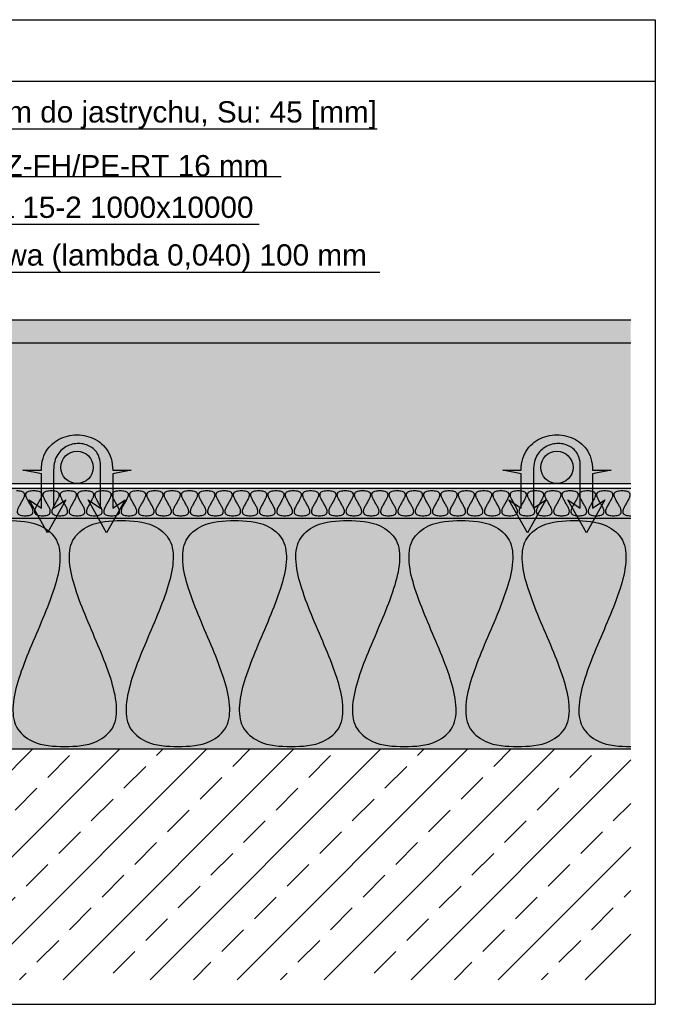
# Model space of a CAD drawing. Header units: millimetres. Extents: x 206445 to 335272, y 14092 to 100072.
# Tile 28 of 38: x 329251 to 332868, y 38958 to 44558. Entities that reach past the tile are written whole.
import ezdxf
from ezdxf.lldxf.tags import DXFTag

# ---------------------------------------------------------------- set-up
doc = ezdxf.new("R2010")
doc.units = ezdxf.units.MM
doc.layers.add('IS_Rysunek_konstrukcji_podłogi', color=7, linetype='SOLID', true_color=0x000000)
doc.layers.add('IS_Tabelka_rozdzielacza', color=7, linetype='SOLID', true_color=0x000000)
doc.styles.get("Standard").update_dxf_attribs({"font": 'arial.ttf'})
tags = doc.linetypes.add('SOLID', pattern=[10, 10, 0]).pattern_tags.tags
tags[6:7] = [DXFTag(74, 4), DXFTag(75, 0), DXFTag(340, '0'), DXFTag(46, 0.0), DXFTag(50, 0.0), DXFTag(44, 0.0), DXFTag(45, 0.0)]
tags[4:5] = [DXFTag(74, 4), DXFTag(75, 0), DXFTag(340, '0'), DXFTag(46, 0.0), DXFTag(50, 0.0), DXFTag(44, 0.0), DXFTag(45, 0.0)]

msp = doc.modelspace()

# ---------------------------------------------------------------- hatches: boundary and pattern name
at = {"layer": 'IS_Rysunek_konstrukcji_podłogi'}
for color, points in [(176, [(326427.8, 42720.7), (326427.8, 42852), (332727.8, 42852), (332727.8, 42720.7)]), (9, [(326427.8, 41920.1), (326427.8, 42720.7), (332727.8, 42720.7), (332727.8, 41920.1)]), (41, [(326427.8, 41723.2), (326427.8, 41893.9), (332727.8, 41893.9), (332727.8, 41723.2)]), (2, [(326287.8, 40410.7), (326287.8, 41723.2), (332727.8, 41723.2), (332727.8, 40410.7)])]:
    msp.add_hatch(color=color, dxfattribs=at).paths.add_polyline_path(points)
h = msp.add_hatch(dxfattribs=at)
h.set_pattern_fill('AR-CONC', color=256, scale=14, style=0)
h.set_pattern_definition([(50, (-89646.64, -20200.17), (100.416426, -8.785299), [10.5, -115.5]), (355, (-89646.64, -20200.17), (-19.425187, 105.306899), [8.4, -92.4]), (100.4514, (-89638.27, -20200.9), (80.991313, 96.521536), [8.923627, -98.159896]), (46.1842, (-89646.64, -20172.17), (149.413747, -23.172662), [15.75, -173.25]), (96.6356, (-89634.19, -20174.1), (130.85278, 136.3765), [13.38544, -147.23982]), (351.1842, (-89646.64, -20172.17), (130.85267, 136.376604), [12.6, -138.6]), (21, (-89632.64, -20179.17), (83.566987, -56.366645), [10.5, -115.5]), (326, (-89632.64, -20179.17), (34.064146, 101.521006), [8.4, -92.4]), (71.4514, (-89625.68, -20183.87), (117.631168, 45.15427), [8.923627, -98.159896]), (37.5, (-89646.64, -20200.17), (1.7023797, 46.6051395), [0, -91.28, 0, -93.8, 0, -92.75]), (7.5, (-89646.64, -20200.17), (36.829735, 55.2176397), [0, -53.48, 0, -89.18, 0, -35.35]), (327.5, (-89677.86, -20200.17), (74.735141, -3.157682), [0, -35, 0, -109.2, 0, -144.9]), (317.5, (-89691.86, -20200.17), (81.646064, 14.014698), [0, -45.5, 0, -72.52, 0, -102.9])])
h.paths.add_polyline_path([(326427.8, 41920.1), (326427.8, 42720.7), (332727.8, 42720.7), (332727.8, 41920.1)])
h = msp.add_hatch(dxfattribs=at)
h.set_pattern_fill('ANSI33', color=256, scale=1400, style=0)
h.set_pattern_definition([(45, (-89646.64, -20200.17), (-247.48737, 247.48737), []), (45, (-89399.15, -20200.17), (-247.48737, 247.48737), [175, -87.5])])
h.paths.add_polyline_path([(326007.8, 39098.2), (326007.8, 40410.7), (332727.8, 40410.7), (332727.8, 39098.2)])

# ---------------------------------------------------------------- linework, layer by layer
for p, q in [((325867.8, 44558.2), (332867.8, 44558.2)), ((332867.8, 44558.2), (332867.8, 38958.2)), ((325867.8, 44208.2), (332867.8, 44208.2)), ((332867.8, 44208.2), (332867.8, 38958.2)), ((326917.8, 43937), (331285.8, 43937)), ((327127.8, 43665.7), (330739.8, 43665.7)), ((327547.8, 43394.5), (330613.8, 43394.5)), ((327967.8, 43123.2), (331299.8, 43123.2)), ((326427.8, 42852), (332727.8, 42852)), ((326427.8, 42720.7), (332727.8, 42720.7)), ((329710.8, 41780.1), (329710.8, 42025.1)), ((332440.8, 41780.1), (332440.8, 42025.1)), ((329374.8, 41976.1), (329269.8, 41997.1)), ((329269.8, 41997.1), (329374.8, 41997.1)), ((329374.8, 41780.1), (329374.8, 41976.1)), ((329444.8, 41997.1), (329444.8, 41780.1)), ((329780.8, 41997.1), (329885.8, 41997.1)), ((329885.8, 41997.1), (329780.8, 41976.1)), ((329780.8, 41976.1), (329780.8, 41780.1)), ((332104.8, 41976.1), (331999.8, 41997.1)), ((331999.8, 41997.1), (332104.8, 41997.1)), ((332104.8, 41780.1), (332104.8, 41976.1)), ((332174.8, 41997.1), (332174.8, 41780.1)), ((332510.8, 41997.1), (332615.8, 41997.1)), ((332615.8, 41997.1), (332510.8, 41976.1)), ((332510.8, 41976.1), (332510.8, 41780.1)), ((326427.8, 41920.1), (332727.8, 41920.1)), ((326427.8, 41893.9), (332727.8, 41893.9)), ((326427.8, 41893.9), (332727.8, 41893.9)), ((329409.8, 41640.1), (329304.8, 41826.8)), ((329304.8, 41826.8), (329374.8, 41780.1)), ((329514.8, 41826.8), (329409.8, 41640.1)), ((329444.8, 41780.1), (329514.8, 41826.8)), ((329745.8, 41640.1), (329640.8, 41826.8)), ((329640.8, 41826.8), (329710.8, 41780.1)), ((329850.8, 41826.8), (329745.8, 41640.1)), ((329780.8, 41780.1), (329850.8, 41826.8)), ((332139.8, 41640.1), (332034.8, 41826.8)), ((332034.8, 41826.8), (332104.8, 41780.1)), ((332244.8, 41826.8), (332139.8, 41640.1)), ((332174.8, 41780.1), (332244.8, 41826.8)), ((332475.8, 41640.1), (332370.8, 41826.8)), ((332370.8, 41826.8), (332440.8, 41780.1)), ((332580.8, 41826.8), (332475.8, 41640.1)), ((332510.8, 41780.1), (332580.8, 41826.8)), ((326287.8, 41723.2), (332727.8, 41723.2)), ((326427.8, 41723.2), (332727.8, 41723.2)), ((326287.8, 40410.7), (332727.8, 40410.7)), ((325867.8, 38958.2), (332867.8, 38958.2)), ((325867.8, 38958.2), (332867.8, 38958.2))]:
    msp.add_line(p, q, dxfattribs=at)
for centre in [(329577.8, 42012), (332307.8, 42012)]:
    msp.add_ellipse(centre, major_axis=(91.9, 0), ratio=1, dxfattribs=at)
for points, knots in [([(329374.8, 41997.1), (329374.8, 42019.3), (329380.2, 42061.5), (329406.9, 42116.7), (329447.1, 42157.5), (329496, 42184), (329550, 42197.2), (329605.5, 42197.2), (329659.5, 42184), (329708.4, 42157.5), (329748.6, 42116.7), (329775.4, 42061.5), (329780.8, 42019.3), (329780.8, 41997.1)], [0, 0, 0, 0, 4.75892, 8.957988, 12.91344, 16.818823, 20.746421, 24.690072, 28.61767, 32.523052, 36.478504, 40.677573, 45.436492, 45.436492, 45.436492, 45.436492]), ([(332104.8, 41997.1), (332104.8, 42019.3), (332110.2, 42061.5), (332136.9, 42116.7), (332177.1, 42157.5), (332226, 42184), (332280, 42197.2), (332335.5, 42197.2), (332389.5, 42184), (332438.4, 42157.5), (332478.6, 42116.7), (332505.4, 42061.5), (332510.8, 42019.3), (332510.8, 41997.1)], [0, 0, 0, 0, 4.75892, 8.957988, 12.91344, 16.818823, 20.746421, 24.690072, 28.61767, 32.523052, 36.478504, 40.677573, 45.436492, 45.436492, 45.436492, 45.436492]), ([(329710.8, 42025.1), (329710.8, 42039.1), (329707.2, 42065.9), (329689.6, 42100.6), (329663.3, 42126), (329631.2, 42142), (329595.8, 42148.9), (329559.3, 42147), (329523.8, 42135.9), (329491.7, 42115.4), (329465.5, 42084.8), (329448.2, 42044.2), (329444.8, 42013.4), (329444.8, 41997.1)], [0, 0, 0, 0, 3.00645, 5.668686, 8.193016, 10.704969, 13.253303, 15.84069, 18.459509, 21.125605, 23.908379, 26.948404, 30.449064, 30.449064, 30.449064, 30.449064]), ([(332440.8, 42025.1), (332440.8, 42039.1), (332437.2, 42065.9), (332419.6, 42100.6), (332393.3, 42126), (332361.2, 42142), (332325.8, 42148.9), (332289.3, 42147), (332253.8, 42135.9), (332221.7, 42115.4), (332195.5, 42084.8), (332178.2, 42044.2), (332174.8, 42013.4), (332174.8, 41997.1)], [0, 0, 0, 0, 3.00645, 5.668686, 8.193016, 10.704969, 13.253303, 15.84069, 18.459509, 21.125605, 23.908379, 26.948404, 30.449064, 30.449064, 30.449064, 30.449064])]:
    msp.add_open_spline(points, degree=3, knots=knots, dxfattribs=at)
at = {"layer": 'IS_Rysunek_konstrukcji_podłogi', "color": 8, "true_color": 0x777777}
for points, knots in [([(329233.2, 41879.9), (329242.7, 41879.9), (329257.5, 41879.4), (329276.9, 41869.7), (329279.4, 41852.2), (329273, 41835.7), (329263.4, 41817.8), (329252.2, 41799.3), (329242.7, 41781.4), (329236.2, 41764.9), (329238.8, 41747.4), (329258.2, 41737.7), (329273, 41737.2), (329282.4, 41737.2)], [0, 0, 0, 0, 2.021393, 3.209987, 4.203861, 5.457031, 6.965177, 8.567762, 10.075908, 11.329078, 12.322952, 13.511546, 15.532939, 15.532939, 15.532939, 15.532939]), ([(329282.4, 41737.2), (329291.9, 41737.2), (329306.7, 41737.7), (329326.1, 41747.4), (329328.7, 41764.9), (329322.2, 41781.4), (329312.7, 41799.3), (329301.5, 41817.8), (329291.9, 41835.7), (329285.5, 41852.2), (329288, 41869.7), (329307.4, 41879.4), (329322.2, 41879.9), (329331.7, 41879.9)], [0, 0, 0, 0, 2.021393, 3.209987, 4.203861, 5.457031, 6.965177, 8.567762, 10.075908, 11.329078, 12.322952, 13.511546, 15.532939, 15.532939, 15.532939, 15.532939]), ([(329331.7, 41879.9), (329341.1, 41879.9), (329355.9, 41879.4), (329375.3, 41869.7), (329377.9, 41852.2), (329371.5, 41835.7), (329361.9, 41817.8), (329350.7, 41799.3), (329341.1, 41781.4), (329334.7, 41764.9), (329337.3, 41747.4), (329356.6, 41737.7), (329371.5, 41737.2), (329380.9, 41737.2)], [0, 0, 0, 0, 2.021393, 3.209987, 4.203861, 5.457031, 6.965177, 8.567762, 10.075908, 11.329078, 12.322952, 13.511546, 15.532939, 15.532939, 15.532939, 15.532939]), ([(329380.9, 41737.2), (329390.3, 41737.2), (329405.2, 41737.7), (329424.5, 41747.4), (329427.1, 41764.9), (329420.7, 41781.4), (329411.1, 41799.3), (329399.9, 41817.8), (329390.3, 41835.7), (329383.9, 41852.2), (329386.5, 41869.7), (329405.8, 41879.4), (329420.7, 41879.9), (329430.1, 41879.9)], [0, 0, 0, 0, 2.021393, 3.209987, 4.203861, 5.457031, 6.965177, 8.567762, 10.075908, 11.329078, 12.322952, 13.511546, 15.532939, 15.532939, 15.532939, 15.532939]), ([(329430.1, 41879.9), (329439.5, 41879.9), (329454.4, 41879.4), (329473.7, 41869.7), (329476.3, 41852.2), (329469.9, 41835.7), (329460.3, 41817.8), (329449.1, 41799.3), (329439.5, 41781.4), (329433.1, 41764.9), (329435.7, 41747.4), (329455, 41737.7), (329469.9, 41737.2), (329479.3, 41737.2)], [0, 0, 0, 0, 2.021393, 3.209987, 4.203861, 5.457031, 6.965177, 8.567762, 10.075908, 11.329078, 12.322952, 13.511546, 15.532939, 15.532939, 15.532939, 15.532939]), ([(329479.3, 41737.2), (329488.8, 41737.2), (329503.6, 41737.7), (329522.9, 41747.4), (329525.5, 41764.9), (329519.1, 41781.4), (329509.5, 41799.3), (329498.3, 41817.8), (329488.7, 41835.7), (329482.3, 41852.2), (329484.9, 41869.7), (329504.3, 41879.4), (329519.1, 41879.9), (329528.5, 41879.9)], [0, 0, 0, 0, 2.021393, 3.209987, 4.203861, 5.457031, 6.965177, 8.567762, 10.075908, 11.329078, 12.322952, 13.511546, 15.532939, 15.532939, 15.532939, 15.532939]), ([(329528.5, 41879.9), (329538, 41879.9), (329552.8, 41879.4), (329572.2, 41869.7), (329574.7, 41852.2), (329568.3, 41835.7), (329558.7, 41817.8), (329547.6, 41799.3), (329538, 41781.4), (329531.6, 41764.9), (329534.1, 41747.4), (329553.5, 41737.7), (329568.3, 41737.2), (329577.8, 41737.2)], [0, 0, 0, 0, 2.021393, 3.209987, 4.203861, 5.457031, 6.965177, 8.567762, 10.075908, 11.329078, 12.322952, 13.511546, 15.532939, 15.532939, 15.532939, 15.532939]), ([(329577.8, 41737.2), (329587.2, 41737.2), (329602, 41737.7), (329621.4, 41747.4), (329624, 41764.9), (329617.6, 41781.4), (329608, 41799.3), (329596.8, 41817.8), (329587.2, 41835.7), (329580.8, 41852.2), (329583.4, 41869.7), (329602.7, 41879.4), (329617.5, 41879.9), (329627, 41879.9)], [0, 0, 0, 0, 2.021393, 3.209987, 4.203861, 5.457031, 6.965177, 8.567762, 10.075908, 11.329078, 12.322952, 13.511546, 15.532939, 15.532939, 15.532939, 15.532939]), ([(329627, 41879.9), (329636.4, 41879.9), (329651.3, 41879.4), (329670.6, 41869.7), (329673.2, 41852.2), (329666.8, 41835.7), (329657.2, 41817.8), (329646, 41799.3), (329636.4, 41781.4), (329630, 41764.9), (329632.6, 41747.4), (329651.9, 41737.7), (329666.8, 41737.2), (329676.2, 41737.2)], [0, 0, 0, 0, 2.021393, 3.209987, 4.203861, 5.457031, 6.965177, 8.567762, 10.075908, 11.329078, 12.322952, 13.511546, 15.532939, 15.532939, 15.532939, 15.532939]), ([(329676.2, 41737.2), (329685.6, 41737.2), (329700.5, 41737.7), (329719.8, 41747.4), (329722.4, 41764.9), (329716, 41781.4), (329706.4, 41799.3), (329695.2, 41817.8), (329685.6, 41835.7), (329679.2, 41852.2), (329681.8, 41869.7), (329701.1, 41879.4), (329716, 41879.9), (329725.4, 41879.9)], [0, 0, 0, 0, 2.021393, 3.209987, 4.203861, 5.457031, 6.965177, 8.567762, 10.075908, 11.329078, 12.322952, 13.511546, 15.532939, 15.532939, 15.532939, 15.532939]), ([(329725.4, 41879.9), (329734.8, 41879.9), (329749.7, 41879.4), (329769, 41869.7), (329771.6, 41852.2), (329765.2, 41835.7), (329755.6, 41817.8), (329744.4, 41799.3), (329734.8, 41781.4), (329728.4, 41764.9), (329731, 41747.4), (329750.4, 41737.7), (329765.2, 41737.2), (329774.6, 41737.2)], [0, 0, 0, 0, 2.021393, 3.209987, 4.203861, 5.457031, 6.965177, 8.567762, 10.075908, 11.329078, 12.322952, 13.511546, 15.532939, 15.532939, 15.532939, 15.532939]), ([(329774.6, 41737.2), (329784.1, 41737.2), (329798.9, 41737.7), (329818.3, 41747.4), (329820.8, 41764.9), (329814.4, 41781.4), (329804.8, 41799.3), (329793.6, 41817.8), (329784.1, 41835.7), (329777.7, 41852.2), (329780.2, 41869.7), (329799.6, 41879.4), (329814.4, 41879.9), (329823.9, 41879.9)], [0, 0, 0, 0, 2.021393, 3.209987, 4.203861, 5.457031, 6.965177, 8.567762, 10.075908, 11.329078, 12.322952, 13.511546, 15.532939, 15.532939, 15.532939, 15.532939]), ([(329823.9, 41879.9), (329833.3, 41879.9), (329848.1, 41879.4), (329867.5, 41869.7), (329870.1, 41852.2), (329863.6, 41835.7), (329854.1, 41817.8), (329842.9, 41799.3), (329833.3, 41781.4), (329826.9, 41764.9), (329829.4, 41747.4), (329848.8, 41737.7), (329863.6, 41737.2), (329873.1, 41737.2)], [0, 0, 0, 0, 2.021393, 3.209987, 4.203861, 5.457031, 6.965177, 8.567762, 10.075908, 11.329078, 12.322952, 13.511546, 15.532939, 15.532939, 15.532939, 15.532939]), ([(329873.1, 41737.2), (329882.5, 41737.2), (329897.4, 41737.7), (329916.7, 41747.4), (329919.3, 41764.9), (329912.9, 41781.4), (329903.3, 41799.3), (329892.1, 41817.8), (329882.5, 41835.7), (329876.1, 41852.2), (329878.7, 41869.7), (329898, 41879.4), (329912.9, 41879.9), (329922.3, 41879.9)], [0, 0, 0, 0, 2.021393, 3.209987, 4.203861, 5.457031, 6.965177, 8.567762, 10.075908, 11.329078, 12.322952, 13.511546, 15.532939, 15.532939, 15.532939, 15.532939]), ([(329922.3, 41879.9), (329931.7, 41879.9), (329946.6, 41879.4), (329965.9, 41869.7), (329968.5, 41852.2), (329962.1, 41835.7), (329952.5, 41817.8), (329941.3, 41799.3), (329931.7, 41781.4), (329925.3, 41764.9), (329927.9, 41747.4), (329947.2, 41737.7), (329962.1, 41737.2), (329971.5, 41737.2)], [0, 0, 0, 0, 2.021393, 3.209987, 4.203861, 5.457031, 6.965177, 8.567762, 10.075908, 11.329078, 12.322952, 13.511546, 15.532939, 15.532939, 15.532939, 15.532939]), ([(329971.5, 41737.2), (329980.9, 41737.2), (329995.8, 41737.7), (330015.1, 41747.4), (330017.7, 41764.9), (330011.3, 41781.4), (330001.7, 41799.3), (329990.5, 41817.8), (329980.9, 41835.7), (329974.5, 41852.2), (329977.1, 41869.7), (329996.4, 41879.4), (330011.3, 41879.9), (330020.7, 41879.9)], [0, 0, 0, 0, 2.021393, 3.209987, 4.203861, 5.457031, 6.965177, 8.567762, 10.075908, 11.329078, 12.322952, 13.511546, 15.532939, 15.532939, 15.532939, 15.532939]), ([(330020.7, 41879.9), (330030.2, 41879.9), (330045, 41879.4), (330064.4, 41869.7), (330066.9, 41852.2), (330060.5, 41835.7), (330050.9, 41817.8), (330039.7, 41799.3), (330030.2, 41781.4), (330023.7, 41764.9), (330026.3, 41747.4), (330045.7, 41737.7), (330060.5, 41737.2), (330069.9, 41737.2)], [0, 0, 0, 0, 2.021393, 3.209987, 4.203861, 5.457031, 6.965177, 8.567762, 10.075908, 11.329078, 12.322952, 13.511546, 15.532939, 15.532939, 15.532939, 15.532939]), ([(330069.9, 41737.2), (330079.4, 41737.2), (330094.2, 41737.7), (330113.6, 41747.4), (330116.2, 41764.9), (330109.7, 41781.4), (330100.2, 41799.3), (330089, 41817.8), (330079.4, 41835.7), (330073, 41852.2), (330075.5, 41869.7), (330094.9, 41879.4), (330109.7, 41879.9), (330119.2, 41879.9)], [0, 0, 0, 0, 2.021393, 3.209987, 4.203861, 5.457031, 6.965177, 8.567762, 10.075908, 11.329078, 12.322952, 13.511546, 15.532939, 15.532939, 15.532939, 15.532939]), ([(330119.2, 41879.9), (330128.6, 41879.9), (330143.4, 41879.4), (330162.8, 41869.7), (330165.4, 41852.2), (330159, 41835.7), (330149.4, 41817.8), (330138.2, 41799.3), (330128.6, 41781.4), (330122.2, 41764.9), (330124.8, 41747.4), (330144.1, 41737.7), (330159, 41737.2), (330168.4, 41737.2)], [0, 0, 0, 0, 2.021393, 3.209987, 4.203861, 5.457031, 6.965177, 8.567762, 10.075908, 11.329078, 12.322952, 13.511546, 15.532939, 15.532939, 15.532939, 15.532939]), ([(330168.4, 41737.2), (330177.8, 41737.2), (330192.7, 41737.7), (330212, 41747.4), (330214.6, 41764.9), (330208.2, 41781.4), (330198.6, 41799.3), (330187.4, 41817.8), (330177.8, 41835.7), (330171.4, 41852.2), (330174, 41869.7), (330193.3, 41879.4), (330208.2, 41879.9), (330217.6, 41879.9)], [0, 0, 0, 0, 2.021393, 3.209987, 4.203861, 5.457031, 6.965177, 8.567762, 10.075908, 11.329078, 12.322952, 13.511546, 15.532939, 15.532939, 15.532939, 15.532939]), ([(330217.6, 41879.9), (330227, 41879.9), (330241.9, 41879.4), (330261.2, 41869.7), (330263.8, 41852.2), (330257.4, 41835.7), (330247.8, 41817.8), (330236.6, 41799.3), (330227, 41781.4), (330220.6, 41764.9), (330223.2, 41747.4), (330242.5, 41737.7), (330257.4, 41737.2), (330266.8, 41737.2)], [0, 0, 0, 0, 2.021393, 3.209987, 4.203861, 5.457031, 6.965177, 8.567762, 10.075908, 11.329078, 12.322952, 13.511546, 15.532939, 15.532939, 15.532939, 15.532939]), ([(330266.8, 41737.2), (330276.3, 41737.2), (330291.1, 41737.7), (330310.4, 41747.4), (330313, 41764.9), (330306.6, 41781.4), (330297, 41799.3), (330285.8, 41817.8), (330276.2, 41835.7), (330269.8, 41852.2), (330272.4, 41869.7), (330291.8, 41879.4), (330306.6, 41879.9), (330316, 41879.9)], [0, 0, 0, 0, 2.021393, 3.209987, 4.203861, 5.457031, 6.965177, 8.567762, 10.075908, 11.329078, 12.322952, 13.511546, 15.532939, 15.532939, 15.532939, 15.532939]), ([(330316, 41879.9), (330325.5, 41879.9), (330340.3, 41879.4), (330359.7, 41869.7), (330362.2, 41852.2), (330355.8, 41835.7), (330346.2, 41817.8), (330335.1, 41799.3), (330325.5, 41781.4), (330319.1, 41764.9), (330321.6, 41747.4), (330341, 41737.7), (330355.8, 41737.2), (330365.3, 41737.2)], [0, 0, 0, 0, 2.021393, 3.209987, 4.203861, 5.457031, 6.965177, 8.567762, 10.075908, 11.329078, 12.322952, 13.511546, 15.532939, 15.532939, 15.532939, 15.532939]), ([(330365.3, 41737.2), (330374.7, 41737.2), (330389.5, 41737.7), (330408.9, 41747.4), (330411.5, 41764.9), (330405.1, 41781.4), (330395.5, 41799.3), (330384.3, 41817.8), (330374.7, 41835.7), (330368.3, 41852.2), (330370.9, 41869.7), (330390.2, 41879.4), (330405, 41879.9), (330414.5, 41879.9)], [0, 0, 0, 0, 2.021393, 3.209987, 4.203861, 5.457031, 6.965177, 8.567762, 10.075908, 11.329078, 12.322952, 13.511546, 15.532939, 15.532939, 15.532939, 15.532939]), ([(330414.5, 41879.9), (330423.9, 41879.9), (330438.8, 41879.4), (330458.1, 41869.7), (330460.7, 41852.2), (330454.3, 41835.7), (330444.7, 41817.8), (330433.5, 41799.3), (330423.9, 41781.4), (330417.5, 41764.9), (330420.1, 41747.4), (330439.4, 41737.7), (330454.3, 41737.2), (330463.7, 41737.2)], [0, 0, 0, 0, 2.021393, 3.209987, 4.203861, 5.457031, 6.965177, 8.567762, 10.075908, 11.329078, 12.322952, 13.511546, 15.532939, 15.532939, 15.532939, 15.532939]), ([(330463.7, 41737.2), (330473.1, 41737.2), (330488, 41737.7), (330507.3, 41747.4), (330509.9, 41764.9), (330503.5, 41781.4), (330493.9, 41799.3), (330482.7, 41817.8), (330473.1, 41835.7), (330466.7, 41852.2), (330469.3, 41869.7), (330488.6, 41879.4), (330503.5, 41879.9), (330512.9, 41879.9)], [0, 0, 0, 0, 2.021393, 3.209987, 4.203861, 5.457031, 6.965177, 8.567762, 10.075908, 11.329078, 12.322952, 13.511546, 15.532939, 15.532939, 15.532939, 15.532939]), ([(330512.9, 41879.9), (330522.3, 41879.9), (330537.2, 41879.4), (330556.5, 41869.7), (330559.1, 41852.2), (330552.7, 41835.7), (330543.1, 41817.8), (330531.9, 41799.3), (330522.3, 41781.4), (330515.9, 41764.9), (330518.5, 41747.4), (330537.9, 41737.7), (330552.7, 41737.2), (330562.1, 41737.2)], [0, 0, 0, 0, 2.021393, 3.209987, 4.203861, 5.457031, 6.965177, 8.567762, 10.075908, 11.329078, 12.322952, 13.511546, 15.532939, 15.532939, 15.532939, 15.532939]), ([(330562.1, 41737.2), (330571.6, 41737.2), (330586.4, 41737.7), (330605.8, 41747.4), (330608.3, 41764.9), (330601.9, 41781.4), (330592.3, 41799.3), (330581.1, 41817.8), (330571.6, 41835.7), (330565.2, 41852.2), (330567.7, 41869.7), (330587.1, 41879.4), (330601.9, 41879.9), (330611.4, 41879.9)], [0, 0, 0, 0, 2.021393, 3.209987, 4.203861, 5.457031, 6.965177, 8.567762, 10.075908, 11.329078, 12.322952, 13.511546, 15.532939, 15.532939, 15.532939, 15.532939]), ([(330611.4, 41879.9), (330620.8, 41879.9), (330635.6, 41879.4), (330655, 41869.7), (330657.6, 41852.2), (330651.1, 41835.7), (330641.6, 41817.8), (330630.4, 41799.3), (330620.8, 41781.4), (330614.4, 41764.9), (330616.9, 41747.4), (330636.3, 41737.7), (330651.1, 41737.2), (330660.6, 41737.2)], [0, 0, 0, 0, 2.021393, 3.209987, 4.203861, 5.457031, 6.965177, 8.567762, 10.075908, 11.329078, 12.322952, 13.511546, 15.532939, 15.532939, 15.532939, 15.532939]), ([(330660.6, 41737.2), (330670, 41737.2), (330684.9, 41737.7), (330704.2, 41747.4), (330706.8, 41764.9), (330700.4, 41781.4), (330690.8, 41799.3), (330679.6, 41817.8), (330670, 41835.7), (330663.6, 41852.2), (330666.2, 41869.7), (330685.5, 41879.4), (330700.4, 41879.9), (330709.8, 41879.9)], [0, 0, 0, 0, 2.021393, 3.209987, 4.203861, 5.457031, 6.965177, 8.567762, 10.075908, 11.329078, 12.322952, 13.511546, 15.532939, 15.532939, 15.532939, 15.532939]), ([(330709.8, 41879.9), (330719.2, 41879.9), (330734.1, 41879.4), (330753.4, 41869.7), (330756, 41852.2), (330749.6, 41835.7), (330740, 41817.8), (330728.8, 41799.3), (330719.2, 41781.4), (330712.8, 41764.9), (330715.4, 41747.4), (330734.7, 41737.7), (330749.6, 41737.2), (330759, 41737.2)], [0, 0, 0, 0, 2.021393, 3.209987, 4.203861, 5.457031, 6.965177, 8.567762, 10.075908, 11.329078, 12.322952, 13.511546, 15.532939, 15.532939, 15.532939, 15.532939]), ([(330759, 41737.2), (330768.4, 41737.2), (330783.3, 41737.7), (330802.6, 41747.4), (330805.2, 41764.9), (330798.8, 41781.4), (330789.2, 41799.3), (330778, 41817.8), (330768.4, 41835.7), (330762, 41852.2), (330764.6, 41869.7), (330783.9, 41879.4), (330798.8, 41879.9), (330808.2, 41879.9)], [0, 0, 0, 0, 2.021393, 3.209987, 4.203861, 5.457031, 6.965177, 8.567762, 10.075908, 11.329078, 12.322952, 13.511546, 15.532939, 15.532939, 15.532939, 15.532939]), ([(330808.2, 41879.9), (330817.7, 41879.9), (330832.5, 41879.4), (330851.9, 41869.7), (330854.4, 41852.2), (330848, 41835.7), (330838.4, 41817.8), (330827.2, 41799.3), (330817.7, 41781.4), (330811.2, 41764.9), (330813.8, 41747.4), (330833.2, 41737.7), (330848, 41737.2), (330857.4, 41737.2)], [0, 0, 0, 0, 2.021393, 3.209987, 4.203861, 5.457031, 6.965177, 8.567762, 10.075908, 11.329078, 12.322952, 13.511546, 15.532939, 15.532939, 15.532939, 15.532939]), ([(330857.4, 41737.2), (330866.9, 41737.2), (330881.7, 41737.7), (330901.1, 41747.4), (330903.7, 41764.9), (330897.2, 41781.4), (330887.7, 41799.3), (330876.5, 41817.8), (330866.9, 41835.7), (330860.5, 41852.2), (330863, 41869.7), (330882.4, 41879.4), (330897.2, 41879.9), (330906.7, 41879.9)], [0, 0, 0, 0, 2.021393, 3.209987, 4.203861, 5.457031, 6.965177, 8.567762, 10.075908, 11.329078, 12.322952, 13.511546, 15.532939, 15.532939, 15.532939, 15.532939]), ([(330906.7, 41879.9), (330916.1, 41879.9), (330930.9, 41879.4), (330950.3, 41869.7), (330952.9, 41852.2), (330946.5, 41835.7), (330936.9, 41817.8), (330925.7, 41799.3), (330916.1, 41781.4), (330909.7, 41764.9), (330912.3, 41747.4), (330931.6, 41737.7), (330946.5, 41737.2), (330955.9, 41737.2)], [0, 0, 0, 0, 2.021393, 3.209987, 4.203861, 5.457031, 6.965177, 8.567762, 10.075908, 11.329078, 12.322952, 13.511546, 15.532939, 15.532939, 15.532939, 15.532939]), ([(330955.9, 41737.2), (330965.3, 41737.2), (330980.2, 41737.7), (330999.5, 41747.4), (331002.1, 41764.9), (330995.7, 41781.4), (330986.1, 41799.3), (330974.9, 41817.8), (330965.3, 41835.7), (330958.9, 41852.2), (330961.5, 41869.7), (330980.8, 41879.4), (330995.7, 41879.9), (331005.1, 41879.9)], [0, 0, 0, 0, 2.021393, 3.209987, 4.203861, 5.457031, 6.965177, 8.567762, 10.075908, 11.329078, 12.322952, 13.511546, 15.532939, 15.532939, 15.532939, 15.532939]), ([(331005.1, 41879.9), (331014.5, 41879.9), (331029.4, 41879.4), (331048.7, 41869.7), (331051.3, 41852.2), (331044.9, 41835.7), (331035.3, 41817.8), (331024.1, 41799.3), (331014.5, 41781.4), (331008.1, 41764.9), (331010.7, 41747.4), (331030, 41737.7), (331044.9, 41737.2), (331054.3, 41737.2)], [0, 0, 0, 0, 2.021393, 3.209987, 4.203861, 5.457031, 6.965177, 8.567762, 10.075908, 11.329078, 12.322952, 13.511546, 15.532939, 15.532939, 15.532939, 15.532939]), ([(331054.3, 41737.2), (331063.8, 41737.2), (331078.6, 41737.7), (331097.9, 41747.4), (331100.5, 41764.9), (331094.1, 41781.4), (331084.5, 41799.3), (331073.3, 41817.8), (331063.7, 41835.7), (331057.3, 41852.2), (331059.9, 41869.7), (331079.3, 41879.4), (331094.1, 41879.9), (331103.5, 41879.9)], [0, 0, 0, 0, 2.021393, 3.209987, 4.203861, 5.457031, 6.965177, 8.567762, 10.075908, 11.329078, 12.322952, 13.511546, 15.532939, 15.532939, 15.532939, 15.532939]), ([(331103.5, 41879.9), (331113, 41879.9), (331127.8, 41879.4), (331147.2, 41869.7), (331149.7, 41852.2), (331143.3, 41835.7), (331133.7, 41817.8), (331122.6, 41799.3), (331113, 41781.4), (331106.6, 41764.9), (331109.1, 41747.4), (331128.5, 41737.7), (331143.3, 41737.2), (331152.8, 41737.2)], [0, 0, 0, 0, 2.021393, 3.209987, 4.203861, 5.457031, 6.965177, 8.567762, 10.075908, 11.329078, 12.322952, 13.511546, 15.532939, 15.532939, 15.532939, 15.532939]), ([(331152.8, 41737.2), (331162.2, 41737.2), (331177, 41737.7), (331196.4, 41747.4), (331199, 41764.9), (331192.6, 41781.4), (331183, 41799.3), (331171.8, 41817.8), (331162.2, 41835.7), (331155.8, 41852.2), (331158.4, 41869.7), (331177.7, 41879.4), (331192.5, 41879.9), (331202, 41879.9)], [0, 0, 0, 0, 2.021393, 3.209987, 4.203861, 5.457031, 6.965177, 8.567762, 10.075908, 11.329078, 12.322952, 13.511546, 15.532939, 15.532939, 15.532939, 15.532939]), ([(331202, 41879.9), (331211.4, 41879.9), (331226.3, 41879.4), (331245.6, 41869.7), (331248.2, 41852.2), (331241.8, 41835.7), (331232.2, 41817.8), (331221, 41799.3), (331211.4, 41781.4), (331205, 41764.9), (331207.6, 41747.4), (331226.9, 41737.7), (331241.8, 41737.2), (331251.2, 41737.2)], [0, 0, 0, 0, 2.021393, 3.209987, 4.203861, 5.457031, 6.965177, 8.567762, 10.075908, 11.329078, 12.322952, 13.511546, 15.532939, 15.532939, 15.532939, 15.532939]), ([(331251.2, 41737.2), (331260.6, 41737.2), (331275.5, 41737.7), (331294.8, 41747.4), (331297.4, 41764.9), (331291, 41781.4), (331281.4, 41799.3), (331270.2, 41817.8), (331260.6, 41835.7), (331254.2, 41852.2), (331256.8, 41869.7), (331276.1, 41879.4), (331291, 41879.9), (331300.4, 41879.9)], [0, 0, 0, 0, 2.021393, 3.209987, 4.203861, 5.457031, 6.965177, 8.567762, 10.075908, 11.329078, 12.322952, 13.511546, 15.532939, 15.532939, 15.532939, 15.532939]), ([(331300.4, 41879.9), (331309.8, 41879.9), (331324.7, 41879.4), (331344, 41869.7), (331346.6, 41852.2), (331340.2, 41835.7), (331330.6, 41817.8), (331319.4, 41799.3), (331309.8, 41781.4), (331303.4, 41764.9), (331306, 41747.4), (331325.4, 41737.7), (331340.2, 41737.2), (331349.6, 41737.2)], [0, 0, 0, 0, 2.021393, 3.209987, 4.203861, 5.457031, 6.965177, 8.567762, 10.075908, 11.329078, 12.322952, 13.511546, 15.532939, 15.532939, 15.532939, 15.532939]), ([(331349.6, 41737.2), (331359.1, 41737.2), (331373.9, 41737.7), (331393.3, 41747.4), (331395.8, 41764.9), (331389.4, 41781.4), (331379.8, 41799.3), (331368.6, 41817.8), (331359.1, 41835.7), (331352.7, 41852.2), (331355.2, 41869.7), (331374.6, 41879.4), (331389.4, 41879.9), (331398.9, 41879.9)], [0, 0, 0, 0, 2.021393, 3.209987, 4.203861, 5.457031, 6.965177, 8.567762, 10.075908, 11.329078, 12.322952, 13.511546, 15.532939, 15.532939, 15.532939, 15.532939]), ([(331398.9, 41879.9), (331408.3, 41879.9), (331423.1, 41879.4), (331442.5, 41869.7), (331445.1, 41852.2), (331438.6, 41835.7), (331429.1, 41817.8), (331417.9, 41799.3), (331408.3, 41781.4), (331401.9, 41764.9), (331404.4, 41747.4), (331423.8, 41737.7), (331438.6, 41737.2), (331448.1, 41737.2)], [0, 0, 0, 0, 2.021393, 3.209987, 4.203861, 5.457031, 6.965177, 8.567762, 10.075908, 11.329078, 12.322952, 13.511546, 15.532939, 15.532939, 15.532939, 15.532939]), ([(331448.1, 41737.2), (331457.5, 41737.2), (331472.4, 41737.7), (331491.7, 41747.4), (331494.3, 41764.9), (331487.9, 41781.4), (331478.3, 41799.3), (331467.1, 41817.8), (331457.5, 41835.7), (331451.1, 41852.2), (331453.7, 41869.7), (331473, 41879.4), (331487.9, 41879.9), (331497.3, 41879.9)], [0, 0, 0, 0, 2.021393, 3.209987, 4.203861, 5.457031, 6.965177, 8.567762, 10.075908, 11.329078, 12.322952, 13.511546, 15.532939, 15.532939, 15.532939, 15.532939]), ([(331497.3, 41879.9), (331506.7, 41879.9), (331521.6, 41879.4), (331540.9, 41869.7), (331543.5, 41852.2), (331537.1, 41835.7), (331527.5, 41817.8), (331516.3, 41799.3), (331506.7, 41781.4), (331500.3, 41764.9), (331502.9, 41747.4), (331522.2, 41737.7), (331537.1, 41737.2), (331546.5, 41737.2)], [0, 0, 0, 0, 2.021393, 3.209987, 4.203861, 5.457031, 6.965177, 8.567762, 10.075908, 11.329078, 12.322952, 13.511546, 15.532939, 15.532939, 15.532939, 15.532939]), ([(331546.5, 41737.2), (331555.9, 41737.2), (331570.8, 41737.7), (331590.1, 41747.4), (331592.7, 41764.9), (331586.3, 41781.4), (331576.7, 41799.3), (331565.5, 41817.8), (331555.9, 41835.7), (331549.5, 41852.2), (331552.1, 41869.7), (331571.4, 41879.4), (331586.3, 41879.9), (331595.7, 41879.9)], [0, 0, 0, 0, 2.021393, 3.209987, 4.203861, 5.457031, 6.965177, 8.567762, 10.075908, 11.329078, 12.322952, 13.511546, 15.532939, 15.532939, 15.532939, 15.532939]), ([(331595.7, 41879.9), (331605.2, 41879.9), (331620, 41879.4), (331639.4, 41869.7), (331641.9, 41852.2), (331635.5, 41835.7), (331625.9, 41817.8), (331614.7, 41799.3), (331605.2, 41781.4), (331598.7, 41764.9), (331601.3, 41747.4), (331620.7, 41737.7), (331635.5, 41737.2), (331644.9, 41737.2)], [0, 0, 0, 0, 2.021393, 3.209987, 4.203861, 5.457031, 6.965177, 8.567762, 10.075908, 11.329078, 12.322952, 13.511546, 15.532939, 15.532939, 15.532939, 15.532939]), ([(331644.9, 41737.2), (331654.4, 41737.2), (331669.2, 41737.7), (331688.6, 41747.4), (331691.2, 41764.9), (331684.7, 41781.4), (331675.2, 41799.3), (331664, 41817.8), (331654.4, 41835.7), (331648, 41852.2), (331650.5, 41869.7), (331669.9, 41879.4), (331684.7, 41879.9), (331694.2, 41879.9)], [0, 0, 0, 0, 2.021393, 3.209987, 4.203861, 5.457031, 6.965177, 8.567762, 10.075908, 11.329078, 12.322952, 13.511546, 15.532939, 15.532939, 15.532939, 15.532939]), ([(331694.2, 41879.9), (331703.6, 41879.9), (331718.4, 41879.4), (331737.8, 41869.7), (331740.4, 41852.2), (331734, 41835.7), (331724.4, 41817.8), (331713.2, 41799.3), (331703.6, 41781.4), (331697.2, 41764.9), (331699.8, 41747.4), (331719.1, 41737.7), (331734, 41737.2), (331743.4, 41737.2)], [0, 0, 0, 0, 2.021393, 3.209987, 4.203861, 5.457031, 6.965177, 8.567762, 10.075908, 11.329078, 12.322952, 13.511546, 15.532939, 15.532939, 15.532939, 15.532939]), ([(331743.4, 41737.2), (331752.8, 41737.2), (331767.7, 41737.7), (331787, 41747.4), (331789.6, 41764.9), (331783.2, 41781.4), (331773.6, 41799.3), (331762.4, 41817.8), (331752.8, 41835.7), (331746.4, 41852.2), (331749, 41869.7), (331768.3, 41879.4), (331783.2, 41879.9), (331792.6, 41879.9)], [0, 0, 0, 0, 2.021393, 3.209987, 4.203861, 5.457031, 6.965177, 8.567762, 10.075908, 11.329078, 12.322952, 13.511546, 15.532939, 15.532939, 15.532939, 15.532939]), ([(331792.6, 41879.9), (331802, 41879.9), (331816.9, 41879.4), (331836.2, 41869.7), (331838.8, 41852.2), (331832.4, 41835.7), (331822.8, 41817.8), (331811.6, 41799.3), (331802, 41781.4), (331795.6, 41764.9), (331798.2, 41747.4), (331817.5, 41737.7), (331832.4, 41737.2), (331841.8, 41737.2)], [0, 0, 0, 0, 2.021393, 3.209987, 4.203861, 5.457031, 6.965177, 8.567762, 10.075908, 11.329078, 12.322952, 13.511546, 15.532939, 15.532939, 15.532939, 15.532939]), ([(331841.8, 41737.2), (331851.3, 41737.2), (331866.1, 41737.7), (331885.4, 41747.4), (331888, 41764.9), (331881.6, 41781.4), (331872, 41799.3), (331860.8, 41817.8), (331851.2, 41835.7), (331844.8, 41852.2), (331847.4, 41869.7), (331866.8, 41879.4), (331881.6, 41879.9), (331891, 41879.9)], [0, 0, 0, 0, 2.021393, 3.209987, 4.203861, 5.457031, 6.965177, 8.567762, 10.075908, 11.329078, 12.322952, 13.511546, 15.532939, 15.532939, 15.532939, 15.532939]), ([(331891, 41879.9), (331900.5, 41879.9), (331915.3, 41879.4), (331934.7, 41869.7), (331937.2, 41852.2), (331930.8, 41835.7), (331921.2, 41817.8), (331910.1, 41799.3), (331900.5, 41781.4), (331894.1, 41764.9), (331896.6, 41747.4), (331916, 41737.7), (331930.8, 41737.2), (331940.3, 41737.2)], [0, 0, 0, 0, 2.021393, 3.209987, 4.203861, 5.457031, 6.965177, 8.567762, 10.075908, 11.329078, 12.322952, 13.511546, 15.532939, 15.532939, 15.532939, 15.532939]), ([(331940.3, 41737.2), (331949.7, 41737.2), (331964.5, 41737.7), (331983.9, 41747.4), (331986.5, 41764.9), (331980.1, 41781.4), (331970.5, 41799.3), (331959.3, 41817.8), (331949.7, 41835.7), (331943.3, 41852.2), (331945.9, 41869.7), (331965.2, 41879.4), (331980, 41879.9), (331989.5, 41879.9)], [0, 0, 0, 0, 2.021393, 3.209987, 4.203861, 5.457031, 6.965177, 8.567762, 10.075908, 11.329078, 12.322952, 13.511546, 15.532939, 15.532939, 15.532939, 15.532939]), ([(331989.5, 41879.9), (331998.9, 41879.9), (332013.8, 41879.4), (332033.1, 41869.7), (332035.7, 41852.2), (332029.3, 41835.7), (332019.7, 41817.8), (332008.5, 41799.3), (331998.9, 41781.4), (331992.5, 41764.9), (331995.1, 41747.4), (332014.4, 41737.7), (332029.3, 41737.2), (332038.7, 41737.2)], [0, 0, 0, 0, 2.021393, 3.209987, 4.203861, 5.457031, 6.965177, 8.567762, 10.075908, 11.329078, 12.322952, 13.511546, 15.532939, 15.532939, 15.532939, 15.532939]), ([(332038.7, 41737.2), (332048.1, 41737.2), (332063, 41737.7), (332082.3, 41747.4), (332084.9, 41764.9), (332078.5, 41781.4), (332068.9, 41799.3), (332057.7, 41817.8), (332048.1, 41835.7), (332041.7, 41852.2), (332044.3, 41869.7), (332063.6, 41879.4), (332078.5, 41879.9), (332087.9, 41879.9)], [0, 0, 0, 0, 2.021393, 3.209987, 4.203861, 5.457031, 6.965177, 8.567762, 10.075908, 11.329078, 12.322952, 13.511546, 15.532939, 15.532939, 15.532939, 15.532939]), ([(332087.9, 41879.9), (332097.3, 41879.9), (332112.2, 41879.4), (332131.5, 41869.7), (332134.1, 41852.2), (332127.7, 41835.7), (332118.1, 41817.8), (332106.9, 41799.3), (332097.3, 41781.4), (332090.9, 41764.9), (332093.5, 41747.4), (332112.9, 41737.7), (332127.7, 41737.2), (332137.1, 41737.2)], [0, 0, 0, 0, 2.021393, 3.209987, 4.203861, 5.457031, 6.965177, 8.567762, 10.075908, 11.329078, 12.322952, 13.511546, 15.532939, 15.532939, 15.532939, 15.532939]), ([(332137.1, 41737.2), (332146.6, 41737.2), (332161.4, 41737.7), (332180.8, 41747.4), (332183.3, 41764.9), (332176.9, 41781.4), (332167.3, 41799.3), (332156.1, 41817.8), (332146.6, 41835.7), (332140.2, 41852.2), (332142.7, 41869.7), (332162.1, 41879.4), (332176.9, 41879.9), (332186.4, 41879.9)], [0, 0, 0, 0, 2.021393, 3.209987, 4.203861, 5.457031, 6.965177, 8.567762, 10.075908, 11.329078, 12.322952, 13.511546, 15.532939, 15.532939, 15.532939, 15.532939]), ([(332186.4, 41879.9), (332195.8, 41879.9), (332210.6, 41879.4), (332230, 41869.7), (332232.6, 41852.2), (332226.1, 41835.7), (332216.6, 41817.8), (332205.4, 41799.3), (332195.8, 41781.4), (332189.4, 41764.9), (332191.9, 41747.4), (332211.3, 41737.7), (332226.1, 41737.2), (332235.6, 41737.2)], [0, 0, 0, 0, 2.021393, 3.209987, 4.203861, 5.457031, 6.965177, 8.567762, 10.075908, 11.329078, 12.322952, 13.511546, 15.532939, 15.532939, 15.532939, 15.532939]), ([(332235.6, 41737.2), (332245, 41737.2), (332259.9, 41737.7), (332279.2, 41747.4), (332281.8, 41764.9), (332275.4, 41781.4), (332265.8, 41799.3), (332254.6, 41817.8), (332245, 41835.7), (332238.6, 41852.2), (332241.2, 41869.7), (332260.5, 41879.4), (332275.4, 41879.9), (332284.8, 41879.9)], [0, 0, 0, 0, 2.021393, 3.209987, 4.203861, 5.457031, 6.965177, 8.567762, 10.075908, 11.329078, 12.322952, 13.511546, 15.532939, 15.532939, 15.532939, 15.532939]), ([(332284.8, 41879.9), (332294.2, 41879.9), (332309.1, 41879.4), (332328.4, 41869.7), (332331, 41852.2), (332324.6, 41835.7), (332315, 41817.8), (332303.8, 41799.3), (332294.2, 41781.4), (332287.8, 41764.9), (332290.4, 41747.4), (332309.7, 41737.7), (332324.6, 41737.2), (332334, 41737.2)], [0, 0, 0, 0, 2.021393, 3.209987, 4.203861, 5.457031, 6.965177, 8.567762, 10.075908, 11.329078, 12.322952, 13.511546, 15.532939, 15.532939, 15.532939, 15.532939]), ([(332334, 41737.2), (332343.4, 41737.2), (332358.3, 41737.7), (332377.6, 41747.4), (332380.2, 41764.9), (332373.8, 41781.4), (332364.2, 41799.3), (332353, 41817.8), (332343.4, 41835.7), (332337, 41852.2), (332339.6, 41869.7), (332358.9, 41879.4), (332373.8, 41879.9), (332383.2, 41879.9)], [0, 0, 0, 0, 2.021393, 3.209987, 4.203861, 5.457031, 6.965177, 8.567762, 10.075908, 11.329078, 12.322952, 13.511546, 15.532939, 15.532939, 15.532939, 15.532939]), ([(332383.2, 41879.9), (332392.7, 41879.9), (332407.5, 41879.4), (332426.9, 41869.7), (332429.4, 41852.2), (332423, 41835.7), (332413.4, 41817.8), (332402.2, 41799.3), (332392.7, 41781.4), (332386.2, 41764.9), (332388.8, 41747.4), (332408.2, 41737.7), (332423, 41737.2), (332432.4, 41737.2)], [0, 0, 0, 0, 2.021393, 3.209987, 4.203861, 5.457031, 6.965177, 8.567762, 10.075908, 11.329078, 12.322952, 13.511546, 15.532939, 15.532939, 15.532939, 15.532939]), ([(332432.4, 41737.2), (332441.9, 41737.2), (332456.7, 41737.7), (332476.1, 41747.4), (332478.7, 41764.9), (332472.2, 41781.4), (332462.7, 41799.3), (332451.5, 41817.8), (332441.9, 41835.7), (332435.5, 41852.2), (332438, 41869.7), (332457.4, 41879.4), (332472.2, 41879.9), (332481.7, 41879.9)], [0, 0, 0, 0, 2.021393, 3.209987, 4.203861, 5.457031, 6.965177, 8.567762, 10.075908, 11.329078, 12.322952, 13.511546, 15.532939, 15.532939, 15.532939, 15.532939]), ([(332481.7, 41879.9), (332491.1, 41879.9), (332505.9, 41879.4), (332525.3, 41869.7), (332527.9, 41852.2), (332521.5, 41835.7), (332511.9, 41817.8), (332500.7, 41799.3), (332491.1, 41781.4), (332484.7, 41764.9), (332487.3, 41747.4), (332506.6, 41737.7), (332521.5, 41737.2), (332530.9, 41737.2)], [0, 0, 0, 0, 2.021393, 3.209987, 4.203861, 5.457031, 6.965177, 8.567762, 10.075908, 11.329078, 12.322952, 13.511546, 15.532939, 15.532939, 15.532939, 15.532939]), ([(332530.9, 41737.2), (332540.3, 41737.2), (332555.2, 41737.7), (332574.5, 41747.4), (332577.1, 41764.9), (332570.7, 41781.4), (332561.1, 41799.3), (332549.9, 41817.8), (332540.3, 41835.7), (332533.9, 41852.2), (332536.5, 41869.7), (332555.8, 41879.4), (332570.7, 41879.9), (332580.1, 41879.9)], [0, 0, 0, 0, 2.021393, 3.209987, 4.203861, 5.457031, 6.965177, 8.567762, 10.075908, 11.329078, 12.322952, 13.511546, 15.532939, 15.532939, 15.532939, 15.532939]), ([(332580.1, 41879.9), (332589.5, 41879.9), (332604.4, 41879.4), (332623.7, 41869.7), (332626.3, 41852.2), (332619.9, 41835.7), (332610.3, 41817.8), (332599.1, 41799.3), (332589.5, 41781.4), (332583.1, 41764.9), (332585.7, 41747.4), (332605, 41737.7), (332619.9, 41737.2), (332629.3, 41737.2)], [0, 0, 0, 0, 2.021393, 3.209987, 4.203861, 5.457031, 6.965177, 8.567762, 10.075908, 11.329078, 12.322952, 13.511546, 15.532939, 15.532939, 15.532939, 15.532939]), ([(332629.3, 41737.2), (332638.8, 41737.2), (332653.6, 41737.7), (332672.9, 41747.4), (332675.5, 41764.9), (332669.1, 41781.4), (332659.5, 41799.3), (332648.3, 41817.8), (332638.7, 41835.7), (332632.3, 41852.2), (332634.9, 41869.7), (332654.3, 41879.4), (332669.1, 41879.9), (332678.5, 41879.9)], [0, 0, 0, 0, 2.021393, 3.209987, 4.203861, 5.457031, 6.965177, 8.567762, 10.075908, 11.329078, 12.322952, 13.511546, 15.532939, 15.532939, 15.532939, 15.532939]), ([(332678.5, 41879.9), (332688, 41879.9), (332702.8, 41879.4), (332722.2, 41869.7), (332724.7, 41852.2), (332718.3, 41835.7), (332708.7, 41817.8), (332697.6, 41799.3), (332688, 41781.4), (332681.6, 41764.9), (332684.1, 41747.4), (332703.5, 41737.7), (332718.3, 41737.2), (332727.8, 41737.2)], [0, 0, 0, 0, 2.021393, 3.209987, 4.203861, 5.457031, 6.965177, 8.567762, 10.075908, 11.329078, 12.322952, 13.511546, 15.532939, 15.532939, 15.532939, 15.532939]), ([(329185.8, 41709.2), (329247.9, 41709.2), (329354.8, 41704.5), (329476.9, 41604.5), (329486.4, 41461.8), (329447.7, 41314.3), (329383.5, 41150.9), (329310, 40983.1), (329245.8, 40819.6), (329207.2, 40672.1), (329216.6, 40529.4), (329338.7, 40429.4), (329445.7, 40424.7), (329507.8, 40424.7)], [0, 0, 0, 0, 13.305702, 22.062542, 30.921256, 41.990874, 54.878207, 68.42261, 81.309943, 92.379562, 101.238276, 109.995116, 123.300817, 123.300817, 123.300817, 123.300817]), ([(329507.8, 40424.7), (329569.9, 40424.7), (329676.8, 40429.4), (329798.9, 40529.4), (329808.4, 40672.1), (329769.7, 40819.6), (329705.5, 40983.1), (329632, 41150.9), (329567.8, 41314.3), (329529.2, 41461.8), (329538.6, 41604.5), (329660.7, 41704.5), (329767.7, 41709.2), (329829.8, 41709.2)], [0, 0, 0, 0, 13.305702, 22.062542, 30.921256, 41.990874, 54.878207, 68.42261, 81.309943, 92.379562, 101.238276, 109.995116, 123.300817, 123.300817, 123.300817, 123.300817]), ([(329829.8, 41709.2), (329891.9, 41709.2), (329998.8, 41704.5), (330120.9, 41604.5), (330130.4, 41461.8), (330091.7, 41314.3), (330027.5, 41150.9), (329954, 40983.1), (329889.8, 40819.6), (329851.2, 40672.1), (329860.6, 40529.4), (329982.7, 40429.4), (330089.7, 40424.7), (330151.8, 40424.7)], [0, 0, 0, 0, 13.305702, 22.062542, 30.921256, 41.990874, 54.878207, 68.42261, 81.309943, 92.379562, 101.238276, 109.995116, 123.300817, 123.300817, 123.300817, 123.300817]), ([(330151.8, 40424.7), (330213.9, 40424.7), (330320.8, 40429.4), (330442.9, 40529.4), (330452.4, 40672.1), (330413.7, 40819.6), (330349.5, 40983.1), (330276, 41150.9), (330211.8, 41314.3), (330173.2, 41461.8), (330182.6, 41604.5), (330304.7, 41704.5), (330411.7, 41709.2), (330473.8, 41709.2)], [0, 0, 0, 0, 13.305702, 22.062542, 30.921256, 41.990874, 54.878207, 68.42261, 81.309943, 92.379562, 101.238276, 109.995116, 123.300817, 123.300817, 123.300817, 123.300817]), ([(330473.8, 41709.2), (330535.9, 41709.2), (330642.8, 41704.5), (330764.9, 41604.5), (330774.4, 41461.8), (330735.7, 41314.3), (330671.5, 41150.9), (330598, 40983.1), (330533.8, 40819.6), (330495.2, 40672.1), (330504.6, 40529.4), (330626.7, 40429.4), (330733.7, 40424.7), (330795.8, 40424.7)], [0, 0, 0, 0, 13.305702, 22.062542, 30.921256, 41.990874, 54.878207, 68.42261, 81.309943, 92.379562, 101.238276, 109.995116, 123.300817, 123.300817, 123.300817, 123.300817]), ([(330795.8, 40424.7), (330857.9, 40424.7), (330964.8, 40429.4), (331086.9, 40529.4), (331096.4, 40672.1), (331057.7, 40819.6), (330993.5, 40983.1), (330920, 41150.9), (330855.8, 41314.3), (330817.2, 41461.8), (330826.6, 41604.5), (330948.7, 41704.5), (331055.7, 41709.2), (331117.8, 41709.2)], [0, 0, 0, 0, 13.305702, 22.062542, 30.921256, 41.990874, 54.878207, 68.42261, 81.309943, 92.379562, 101.238276, 109.995116, 123.300817, 123.300817, 123.300817, 123.300817]), ([(331117.8, 41709.2), (331179.9, 41709.2), (331286.8, 41704.5), (331408.9, 41604.5), (331418.4, 41461.8), (331379.7, 41314.3), (331315.5, 41150.9), (331242, 40983.1), (331177.8, 40819.6), (331139.2, 40672.1), (331148.6, 40529.4), (331270.7, 40429.4), (331377.7, 40424.7), (331439.8, 40424.7)], [0, 0, 0, 0, 13.305702, 22.062542, 30.921256, 41.990874, 54.878207, 68.42261, 81.309943, 92.379562, 101.238276, 109.995116, 123.300817, 123.300817, 123.300817, 123.300817]), ([(331439.8, 40424.7), (331501.9, 40424.7), (331608.8, 40429.4), (331730.9, 40529.4), (331740.4, 40672.1), (331701.7, 40819.6), (331637.5, 40983.1), (331564, 41150.9), (331499.8, 41314.3), (331461.2, 41461.8), (331470.6, 41604.5), (331592.7, 41704.5), (331699.7, 41709.2), (331761.8, 41709.2)], [0, 0, 0, 0, 13.305702, 22.062542, 30.921256, 41.990874, 54.878207, 68.42261, 81.309943, 92.379562, 101.238276, 109.995116, 123.300817, 123.300817, 123.300817, 123.300817]), ([(331761.8, 41709.2), (331823.9, 41709.2), (331930.8, 41704.5), (332052.9, 41604.5), (332062.4, 41461.8), (332023.7, 41314.3), (331959.5, 41150.9), (331886, 40983.1), (331821.8, 40819.6), (331783.2, 40672.1), (331792.6, 40529.4), (331914.7, 40429.4), (332021.7, 40424.7), (332083.8, 40424.7)], [0, 0, 0, 0, 13.305702, 22.062542, 30.921256, 41.990874, 54.878207, 68.42261, 81.309943, 92.379562, 101.238276, 109.995116, 123.300817, 123.300817, 123.300817, 123.300817]), ([(332083.8, 40424.7), (332145.9, 40424.7), (332252.8, 40429.4), (332374.9, 40529.4), (332384.4, 40672.1), (332345.7, 40819.6), (332281.5, 40983.1), (332208, 41150.9), (332143.8, 41314.3), (332105.2, 41461.8), (332114.6, 41604.5), (332236.7, 41704.5), (332343.7, 41709.2), (332405.8, 41709.2)], [0, 0, 0, 0, 13.305702, 22.062542, 30.921256, 41.990874, 54.878207, 68.42261, 81.309943, 92.379562, 101.238276, 109.995116, 123.300817, 123.300817, 123.300817, 123.300817]), ([(332405.8, 41709.2), (332467.9, 41709.2), (332574.8, 41704.5), (332696.9, 41604.5), (332706.4, 41461.8), (332667.7, 41314.3), (332603.5, 41150.9), (332530, 40983.1), (332465.8, 40819.6), (332427.2, 40672.1), (332436.6, 40529.4), (332558.7, 40429.4), (332665.7, 40424.7), (332727.8, 40424.7)], [0, 0, 0, 0, 13.305702, 22.062542, 30.921256, 41.990874, 54.878207, 68.42261, 81.309943, 92.379562, 101.238276, 109.995116, 123.300817, 123.300817, 123.300817, 123.300817])]:
    msp.add_open_spline(points, degree=3, knots=knots, dxfattribs=at)
at = {"layer": 'IS_Tabelka_rozdzielacza'}
msp.add_line((332867.8, 42633.2), (332867.8, 38958.2), dxfattribs=at)

# ---------------------------------------------------------------- texts
at = {"layer": 'IS_Rysunek_konstrukcji_podłogi', "char_height": 120.96, "attachment_point": 7}
for s, insert in [('\\fArial|b0|i0;Wylewka: Wylewka z dodatkiem do jastrychu, Su: 45 [mm]', (326917.8, 43937)), ('\\fArial|b0|i0;Rura wielowarstwowa HERZ-FH/PE-RT 16 mm', (327127.8, 43665.7)), ('\\fArial|b0|i0;Płyta Tacker rolowana 15-2 1000x10000', (327547.8, 43394.5)), ('\\fArial|b0|i0;Płyta styropianowa (lambda 0,040) 100 mm', (327967.8, 43123.2))]:
    msp.add_mtext(s, dxfattribs=dict(at, insert=insert))

doc.saveas('drawing.dxf')
